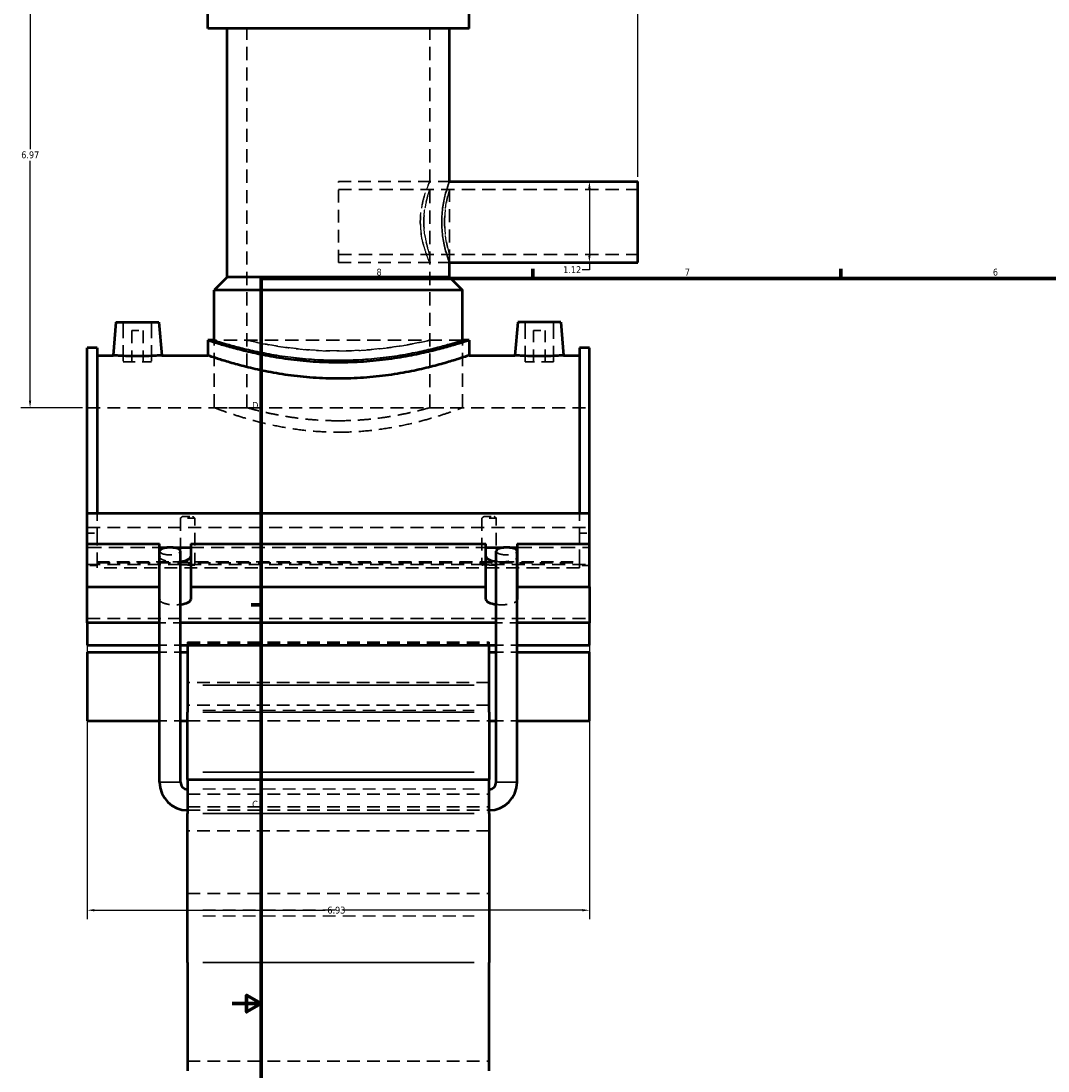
# Model space of a CAD drawing. Header units: inches. Extents: x -2.8 to 51.3, y -2.3 to 49.9.
# Tile 2 of 9: x -2.8 to 11.4, y 10.1 to 24.6. Entities that reach past the tile are written whole.
import ezdxf

# ---------------------------------------------------------------- set-up
doc = ezdxf.new("R2010")
doc.units = ezdxf.units.IN
doc.header["$MEASUREMENT"] = 0
doc.linetypes.add('DASHED', pattern=[0.2067, 0.1654, -0.0413])
for name, color, linetype, lineweight in [('Border (ANSI)', 7, 'Continuous', 70), ('Dimension (ANSI)', 7, 'Continuous', 25), ('Hidden (ANSI)', 7, 'DASHED', 35), ('Hidden Narrow (ANSI)', 7, 'DASHED', 25), ('Visible (ANSI)', 7, 'Continuous', 50), ('Visible Narrow (ANSI)', 7, 'Continuous', 35)]:
    doc.layers.add(name, color=color, linetype=linetype, lineweight=lineweight)
doc.styles.add('Note Text (ANSI)', font='tahoma.ttf')
doc.dimstyles.new('Default (ANSI)', dxfattribs={"dimtxt": 0.094488, "dimasz": 0.098425, "dimexe": 0.125, "dimexo": 0.0625, "dimgap": 0.031496, "dimtad": 0, "dimtih": 1, "dimtoh": 1, "dimrnd": 1e-08, "dimzin": 4, "dimdsep": 46, "dimtxsty": 'Note Text (ANSI)', "dimcen": 0.09, "dimdle": 0.393701, "dimclrd": 256, "dimclre": 256, "dimclrt": 5, "dimadec": 0, "dimazin": 1, "dimtfac": 1, "dimtofl": 0, "dimtmove": 0, "dimatfit": 3, "dimfxl": 1, "dimtolj": 1, "dimtzin": 4, "dimlwd": -1, "dimlwe": -1, "dimarcsym": 0})

# ---------------------------------------------------------------- blocks, each defined once
blk = doc.blocks.new('Borders Default Border')
at = {"layer": 'Border (ANSI)'}
for p, q in [((4.25, 21), (4.25, 21.134)), ((8.5, 21), (8.5, 21.134)), ((0.5, 16.5), (0.366, 16.5))]:
    blk.add_line(p, q, dxfattribs=at)
at = {"layer": 'Border (ANSI)', "flags": 128}
for points in [[(0.5, 1), (0.5, 21), (33.5, 21), (33.5, 1), (0.5, 1)], [(0.1, 11), (0.5, 11), (0.3, 11.115), (0.3, 10.885), (0.5, 11)]]:
    blk.add_lwpolyline(points, dxfattribs=at)
at = {"layer": 'Border (ANSI)', "color": 5, "true_color": 0x0000ff, "char_height": 0.0945, "attachment_point": 7, "style": 'Note Text (ANSI)'}
for s, insert in [('8', (2.094, 21.038)), ('7', (6.346, 21.04)), ('6', (10.595, 21.038)), ('D', (0.378, 19.203)), ('C', (0.378, 13.701))]:
    blk.add_mtext(s, dxfattribs=dict(at, insert=insert))
blk = doc.blocks.new('*D6')
at = {"layer": 'Defpoints', "color": 0, "transparency": 16777216}
for p in [(-1.898, 17.042), (5.032, 17.042), (5.032, 12.288)]:
    blk.add_point(p, dxfattribs=at)
at = {"layer": 'Dimension (ANSI)', "transparency": 16777216}
for p, q in [((-1.898, 16.979), (-1.898, 12.163)), ((5.032, 16.979), (5.032, 12.163)), ((-1.8, 12.288), (1.384, 12.288)), ((4.933, 12.288), (1.686, 12.288))]:
    blk.add_line(p, q, dxfattribs=at)
for points in [[(-1.8, 12.304), (-1.8, 12.272), (-1.898, 12.288)], [(4.933, 12.304), (4.933, 12.272), (5.032, 12.288)]]:
    blk.add_solid(points, dxfattribs=at)
at = {"layer": 'Dimension (ANSI)', "color": 5, "transparency": 16777216, "insert": (1.415, 12.337), "char_height": 0.0945, "attachment_point": 1, "style": 'Note Text (ANSI)'}
blk.add_mtext('\\A1;6.93', dxfattribs=at)
blk = doc.blocks.new('*D8')
at = {"layer": 'Defpoints', "color": 0, "transparency": 16777216}
for p in [(5.697, 26.664), (1.567, 26.188), (5.697, 22.338)]:
    blk.add_point(p, dxfattribs=at)
at = {"layer": 'Dimension (ANSI)', "transparency": 16777216}
for p, q in [((1.567, 26.25), (1.567, 26.789)), ((5.697, 22.401), (5.697, 26.789)), ((1.665, 26.664), (3.774, 26.664)), ((5.598, 26.664), (4.079, 26.664))]:
    blk.add_line(p, q, dxfattribs=at)
for points in [[(1.665, 26.681), (1.665, 26.648), (1.567, 26.664)], [(5.598, 26.681), (5.598, 26.648), (5.697, 26.664)]]:
    blk.add_solid(points, dxfattribs=at)
at = {"layer": 'Dimension (ANSI)', "color": 5, "transparency": 16777216, "insert": (3.806, 26.713), "char_height": 0.0945, "attachment_point": 1, "style": 'Note Text (ANSI)'}
blk.add_mtext('\\A1;4.13', dxfattribs=at)
blk = doc.blocks.new('*D9')
at = {"layer": 'Defpoints', "color": 0, "transparency": 16777216}
for p in [(4.784, 22.338), (4.784, 21.218), (5.03, 21.218)]:
    blk.add_point(p, dxfattribs=at)
at = {"layer": 'Dimension (ANSI)', "transparency": 16777216}
for p, q in [((5.03, 22.24), (5.03, 21.316)), ((5.03, 21.218), (5.03, 21.119)), ((5.03, 21.119), (4.931, 21.119))]:
    blk.add_line(p, q, dxfattribs=at)
for points in [[(5.014, 22.24), (5.046, 22.24), (5.03, 22.338)], [(5.014, 21.316), (5.046, 21.316), (5.03, 21.218)]]:
    blk.add_solid(points, dxfattribs=at)
at = {"layer": 'Dimension (ANSI)', "color": 5, "transparency": 16777216, "insert": (4.668, 21.168), "char_height": 0.0945, "attachment_point": 1, "style": 'Note Text (ANSI)'}
blk.add_mtext('\\A1;1.12', dxfattribs=at)
blk = doc.blocks.new('*D10')
at = {"layer": 'Defpoints', "color": 0, "transparency": 16777216}
for p in [(-2.686, 26.188), (0.926, 26.188), (-1.898, 19.218)]:
    blk.add_point(p, dxfattribs=at)
at = {"layer": 'Dimension (ANSI)', "transparency": 16777216}
for p, q in [((0.863, 26.188), (-2.811, 26.188)), ((-2.686, 26.09), (-2.686, 22.784)), ((-2.686, 19.316), (-2.686, 22.622)), ((-1.961, 19.218), (-2.811, 19.218))]:
    blk.add_line(p, q, dxfattribs=at)
for points in [[(-2.702, 26.09), (-2.669, 26.09), (-2.686, 26.188)], [(-2.702, 19.316), (-2.669, 19.316), (-2.686, 19.218)]]:
    blk.add_solid(points, dxfattribs=at)
at = {"layer": 'Dimension (ANSI)', "color": 5, "transparency": 16777216, "insert": (-2.807, 22.752), "char_height": 0.0945, "attachment_point": 1, "style": 'Note Text (ANSI)'}
blk.add_mtext('\\A1;6.97', dxfattribs=at)

msp = doc.modelspace()

# ---------------------------------------------------------------- linework, layer by layer
at = {"layer": 'Hidden (ANSI)', "ltscale": 1.099577}
for p, q in [((0.3052, 19.218), (0.3052, 24.4455)), ((2.8285, 19.218), (2.8285, 24.4455))]:
    msp.add_line(p, q, dxfattribs=at)
at = {"layer": 'Hidden (ANSI)', "ltscale": 1.063991}
msp.add_line((1.5668, 21.2179), (1.5668, 22.338), dxfattribs=at)
at = {"layer": 'Hidden (ANSI)', "ltscale": 1.058821}
for p, q in [((1.5668, 22.338), (3.0988, 22.338)), ((1.5668, 21.2179), (3.0988, 21.2179))]:
    msp.add_line(p, q, dxfattribs=at)
at = {"layer": 'Hidden (ANSI)', "ltscale": 1.083772}
msp.add_line((3.0988, 21.2179), (3.0988, 22.338), dxfattribs=at)
at = {"layer": 'Hidden (ANSI)', "ltscale": 1.110036}
for p, q in [((1.5668, 22.226), (5.6968, 22.226)), ((1.5668, 21.3299), (5.6968, 21.3299))]:
    msp.add_line(p, q, dxfattribs=at)
at = {"layer": 'Hidden (ANSI)', "ltscale": 1.333288}
for p, q in [((-1.402, 20.3991), (-1.402, 19.8479)), ((-1.0083, 20.3991), (-1.0083, 19.8479)), ((4.142, 19.8479), (4.142, 20.3991)), ((4.5357, 19.8479), (4.5357, 20.3991))]:
    msp.add_line(p, q, dxfattribs=at)
at = {"layer": 'Hidden (ANSI)', "ltscale": 0.471064}
for p, q in [((-1.2839, 20.281), (-1.1264, 20.281)), ((4.2601, 20.281), (4.4176, 20.281))]:
    msp.add_line(p, q, dxfattribs=at)
at = {"layer": 'Hidden (ANSI)', "ltscale": 1.047583}
for p, q in [((-1.2839, 20.281), (-1.2839, 19.8479)), ((-1.1264, 20.281), (-1.1264, 19.8479)), ((4.2601, 19.8479), (4.2601, 20.281)), ((4.4176, 19.8479), (4.4176, 20.281))]:
    msp.add_line(p, q, dxfattribs=at)
at = {"layer": 'Hidden (ANSI)', "ltscale": 1.104495}
msp.add_line((3.2791, 20.148), (-0.1454, 20.148), dxfattribs=at)
at = {"layer": 'Hidden (ANSI)', "ltscale": 1.124841}
for p, q in [((-0.1454, 19.218), (-0.1454, 20.148)), ((3.2791, 19.218), (3.2791, 20.148))]:
    msp.add_line(p, q, dxfattribs=at)
at = {"layer": 'Hidden (ANSI)', "ltscale": 0.997297}
for p, q in [((-1.402, 19.8479), (-1.0083, 19.8479)), ((4.5357, 19.8479), (4.142, 19.8479))]:
    msp.add_line(p, q, dxfattribs=at)
at = {"layer": 'Hidden (ANSI)', "ltscale": 1.081511}
for p, q in [((-1.8982, 19.218), (5.0318, 19.218)), ((-1.8982, 17.5668), (5.0318, 17.5668)), ((-1.8982, 17.0543), (5.0318, 17.0543)), ((-1.8982, 16.3101), (5.0318, 16.3101))]:
    msp.add_line(p, q, dxfattribs=at)
at = {"layer": 'Hidden (ANSI)', "ltscale": 1.089963}
for p, q in [((-0.1454, 19.218), (0.3052, 19.218)), ((2.8285, 19.218), (3.2791, 19.218))]:
    msp.add_line(p, q, dxfattribs=at)
at = {"layer": 'Hidden (ANSI)', "ltscale": 0.630222}
for p, q in [((-1.7596, 17.764), (-1.7596, 17.487)), ((4.8932, 17.764), (4.8932, 17.487))]:
    msp.add_line(p, q, dxfattribs=at)
at = {"layer": 'Hidden (ANSI)', "ltscale": 1.04627}
for p, q in [((-0.6115, 17.6943), (-0.6115, 17.0455)), ((-0.4128, 17.0455), (-0.4128, 17.6943)), ((3.5465, 17.6943), (3.5465, 17.0455)), ((3.7452, 17.0455), (3.7452, 17.6943))]:
    msp.add_line(p, q, dxfattribs=at)
at = {"layer": 'Hidden (ANSI)', "ltscale": 0.44938}
for p, q in [((-0.4128, 17.6943), (-0.6115, 17.6943)), ((3.7452, 17.6943), (3.5465, 17.6943))]:
    msp.add_line(p, q, dxfattribs=at)
at = {"layer": 'Hidden (ANSI)', "ltscale": 0.297896}
for p, q in [((-0.5818, 17.718), (-0.4426, 17.718)), ((3.5762, 17.718), (3.7154, 17.718))]:
    msp.add_line(p, q, dxfattribs=at)
at = {"layer": 'Hidden (ANSI)', "ltscale": 0.263891}
for p, q in [((-1.8982, 17.487), (-1.7596, 17.487)), ((4.8932, 17.487), (5.0318, 17.487)), ((-1.7596, 17.042), (-1.8982, 17.042)), ((5.0318, 17.042), (4.8932, 17.042))]:
    msp.add_line(p, q, dxfattribs=at)
at = {"layer": 'Hidden (ANSI)', "ltscale": 1.015378}
for p, q in [((-1.7596, 17.487), (-1.7596, 17.0925)), ((4.8932, 17.0925), (4.8932, 17.487))]:
    msp.add_line(p, q, dxfattribs=at)
at = {"layer": 'Hidden (ANSI)', "ltscale": 1.205209}
for p, q in [((-1.8982, 17.2898), (-0.9017, 17.2898)), ((4.0354, 17.2898), (5.0318, 17.2898))]:
    msp.add_line(p, q, dxfattribs=at)
at = {"layer": 'Hidden (ANSI)', "ltscale": 0.152872}
for p, q in [((-0.7949, 17.2898), (-0.7146, 17.2898)), ((3.8482, 17.2898), (3.9285, 17.2898))]:
    msp.add_line(p, q, dxfattribs=at)
at = {"layer": 'Hidden (ANSI)', "ltscale": 1.094429}
msp.add_line((-0.4691, 17.2898), (3.6028, 17.2898), dxfattribs=at)
at = {"layer": 'Hidden (ANSI)', "ltscale": 0.072672}
for p, q in [((-1.7596, 17.0925), (-1.7596, 17.0795)), ((4.8932, 17.0795), (4.8932, 17.0925))]:
    msp.add_line(p, q, dxfattribs=at)
at = {"layer": 'Hidden (ANSI)', "ltscale": 1.039332}
for p, q in [((-1.7596, 17.0925), (-0.6854, 17.0925)), ((3.8191, 17.0925), (4.8932, 17.0925))]:
    msp.add_line(p, q, dxfattribs=at)
at = {"layer": 'Hidden (ANSI)', "ltscale": 1.089623}
msp.add_line((-0.6854, 17.0925), (3.8191, 17.0925), dxfattribs=at)
at = {"layer": 'Hidden (ANSI)', "ltscale": 1.072859}
for p, q in [((-1.7596, 17.0795), (4.8932, 17.0795)), ((4.8932, 17.0101), (-1.7596, 17.0101))]:
    msp.add_line(p, q, dxfattribs=at)
at = {"layer": 'Hidden (ANSI)', "ltscale": 0.14758}
for p, q in [((-1.7596, 17.0101), (-1.7596, 17.0795)), ((4.8932, 17.0795), (4.8932, 17.0101))]:
    msp.add_line(p, q, dxfattribs=at)
at = {"layer": 'Hidden (ANSI)', "ltscale": 0.378259}
for p, q in [((-0.4128, 17.0455), (-0.6115, 17.0455)), ((3.7452, 17.0455), (3.5465, 17.0455))]:
    msp.add_line(p, q, dxfattribs=at)
at = {"layer": 'Hidden (ANSI)', "ltscale": 0.549173}
for p, q in [((-0.6105, 16.2532), (-0.8989, 16.2532)), ((4.0326, 16.2532), (3.7442, 16.2532)), ((-0.8989, 15.9452), (-0.6105, 15.9452)), ((3.7442, 15.9452), (4.0326, 15.9452)), ((-0.8989, 15.8487), (-0.6105, 15.8487)), ((3.7442, 15.8487), (4.0326, 15.8487)), ((-0.8989, 14.899), (-0.6105, 14.899)), ((3.7442, 14.899), (4.0326, 14.899))]:
    msp.add_line(p, q, dxfattribs=at)
at = {"layer": 'Hidden (ANSI)', "ltscale": 0.300161}
for p, q in [((-0.5122, 15.9838), (-0.5122, 15.9636)), ((3.6458, 15.9636), (3.6458, 15.9838))]:
    msp.add_line(p, q, dxfattribs=at)
at = {"layer": 'Hidden (ANSI)', "ltscale": 1.058743}
for p, q in [((-0.5122, 15.9838), (3.6458, 15.9838)), ((-0.5122, 15.9636), (3.6458, 15.9636)), ((3.6458, 15.4286), (-0.5122, 15.4286)), ((3.6458, 15.1179), (-0.5122, 15.1179)), ((-0.5122, 14.899), (3.6458, 14.899)), ((-0.5122, 13.8883), (3.6458, 13.8883)), ((-0.5122, 13.7132), (3.6458, 13.7132)), ((-0.5122, 13.6667), (3.6458, 13.6667)), ((3.6458, 13.385), (-0.5122, 13.385)), ((-0.5122, 12.5186), (3.6458, 12.5186)), ((-0.5122, 10.2062), (3.6458, 10.2062))]:
    msp.add_line(p, q, dxfattribs=at)
at = {"layer": 'Hidden (ANSI)', "ltscale": 0.115573}
for p, q in [((-0.5122, 15.9636), (-0.5122, 15.9452)), ((3.6458, 15.9452), (3.6458, 15.9636))]:
    msp.add_line(p, q, dxfattribs=at)
at = {"layer": 'Hidden (ANSI)', "ltscale": 1.131185}
for centre in [(-0.7547, 17.2394), (3.8884, 17.2394)]:
    msp.add_ellipse(centre, major_axis=(0.1442, 0), ratio=0.3639702, start_param=3.1415927, end_param=6.2831853, dxfattribs=at)
at = {"layer": 'Hidden (ANSI)', "ltscale": 0.580703}
for centre, major_axis, start_param, end_param in [((-0.6854, 17.1665), (-0.2163, 0), 0.1609249, 1.5707963), ((3.8191, 17.1665), (0.2163, 0), 4.712389, 6.1222604)]:
    msp.add_ellipse(centre, major_axis=major_axis, ratio=0.3420201, start_param=start_param, end_param=end_param, dxfattribs=at)
at = {"layer": 'Hidden (ANSI)', "ltscale": 0.145557}
for centre, start_param, end_param in [((-0.6854, 17.1665), 1.5707963, 1.9243713), ((3.8191, 17.1665), 1.2172214, 1.5707963)]:
    msp.add_ellipse(centre, major_axis=(-0.2163, 0), ratio=0.3420201, start_param=start_param, end_param=end_param, dxfattribs=at)
at = {"layer": 'Hidden (ANSI)', "ltscale": 0.922604}
for centre, major_axis, start_param, end_param in [((-0.6854, 16.5737), (-0.2163, 0), 0.1609249, 1.9243713), ((3.8191, 16.5737), (0.2163, 0), 4.358814, 6.1222604)]:
    msp.add_ellipse(centre, major_axis=major_axis, ratio=0.3420201, start_param=start_param, end_param=end_param, dxfattribs=at)
at = {"layer": 'Hidden (ANSI)', "ltscale": 1.094813}
for points, knots in [([(-0.1454, 19.218), (-0.1454, 19.218), (-0.1349, 19.2139), (-0.091, 19.1975), (-0.0577, 19.1852), (0.03, 19.1541), (0.0845, 19.1353), (0.2098, 19.0949), (0.2807, 19.0733), (0.4315, 19.0312), (0.5168, 19.0092), (0.7026, 18.9676), (0.8033, 18.948), (1.0138, 18.9152), (1.1239, 18.902), (1.346, 18.8843), (1.4581, 18.88), (1.5668, 18.88)], [19.8774218, 19.8774218, 19.8774218, 19.8774218, 20.7053119, 20.7053119, 21.533202, 21.533202, 22.3610921, 22.3610921, 23.1889822, 23.1889822, 24.0175439, 24.0175439, 24.8461056, 24.8461056, 25.6746674, 25.6746674, 26.5032291, 26.5032291, 26.5032291, 26.5032291]), ([(1.5668, 18.88), (1.6756, 18.88), (1.7876, 18.8843), (2.0097, 18.902), (2.1198, 18.9152), (2.3304, 18.948), (2.431, 18.9676), (2.6169, 19.0092), (2.7021, 19.0312), (2.8529, 19.0733), (2.9239, 19.0949), (3.0492, 19.1353), (3.1036, 19.1541), (3.1913, 19.1852), (3.2247, 19.1975), (3.2686, 19.2139), (3.2791, 19.218), (3.2791, 19.218)], [0, 0, 0, 0, 0.8285617, 0.8285617, 1.6571235, 1.6571235, 2.4856852, 2.4856852, 3.3142469, 3.3142469, 4.142137, 4.142137, 4.9700271, 4.9700271, 5.7979172, 5.7979172, 6.6258073, 6.6258073, 6.6258073, 6.6258073])]:
    msp.add_open_spline(points, degree=3, knots=knots, dxfattribs=at)
at = {"layer": 'Hidden (ANSI)', "ltscale": 1.070717}
for points, knots in [([(1.5668, 19.0377), (1.4872, 19.0377), (1.4049, 19.04), (1.2416, 19.0492), (1.1605, 19.0561), (1.0052, 19.0734), (0.9309, 19.0837), (0.7935, 19.1058), (0.7305, 19.1175), (0.6189, 19.14), (0.5665, 19.1516), (0.4741, 19.1734), (0.434, 19.1835), (0.3694, 19.2003), (0.345, 19.207), (0.3128, 19.2158), (0.3052, 19.218), (0.3052, 19.218)], [0, 0, 0, 0, 0.6071488, 0.6071488, 1.2142975, 1.2142975, 1.8214463, 1.8214463, 2.428595, 2.428595, 3.0356081, 3.0356081, 3.6426212, 3.6426212, 4.2496343, 4.2496343, 4.8566474, 4.8566474, 4.8566474, 4.8566474]), ([(2.8285, 19.218), (2.8285, 19.218), (2.8208, 19.2158), (2.7887, 19.207), (2.7642, 19.2003), (2.6997, 19.1835), (2.6596, 19.1734), (2.5671, 19.1516), (2.5147, 19.14), (2.4032, 19.1175), (2.3402, 19.1058), (2.2028, 19.0837), (2.1285, 19.0734), (1.9732, 19.0561), (1.8921, 19.0492), (1.7288, 19.04), (1.6465, 19.0377), (1.5668, 19.0377)], [14.5699421, 14.5699421, 14.5699421, 14.5699421, 15.1769552, 15.1769552, 15.7839683, 15.7839683, 16.3909814, 16.3909814, 16.9979944, 16.9979944, 17.6051432, 17.6051432, 18.212292, 18.212292, 18.8194407, 18.8194407, 19.4265895, 19.4265895, 19.4265895, 19.4265895])]:
    msp.add_open_spline(points, degree=3, knots=knots, dxfattribs=at)
at = {"layer": 'Hidden (ANSI)', "ltscale": 0.072239}
for points, weights in [([(-0.5818, 17.718), (-0.595, 17.7082), (-0.6115, 17.6943)], [1, 1.00992428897, 1]), ([(-0.4128, 17.6943), (-0.4294, 17.7082), (-0.4426, 17.718)], [1, 1.00992428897, 1]), ([(3.5762, 17.718), (3.563, 17.7082), (3.5465, 17.6943)], [1, 1.00992428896, 1]), ([(3.7452, 17.6943), (3.7286, 17.7082), (3.7154, 17.718)], [1, 1.00992428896, 1])]:
    msp.add_rational_spline(points, weights, degree=2, dxfattribs=at)
at = {"layer": 'Hidden (ANSI)', "ltscale": 0.450542}
for points, knots in [([(-0.6115, 17.0455), (-0.6069, 17.0468), (-0.6015, 17.0479), (-0.5852, 17.0502), (-0.572, 17.0512), (-0.5429, 17.0524), (-0.527, 17.0526), (-0.5122, 17.0526), (-0.4974, 17.0526), (-0.4816, 17.0524), (-0.4525, 17.0512), (-0.4393, 17.0502), (-0.423, 17.0479), (-0.4175, 17.0469), (-0.4128, 17.0455)], [-0.28920517, -0.28920517, -0.28920517, -0.28920517, -0.22638723, -0.22638723, -0.11319361, -0.11319361, 0, 0, 0, 0.11284098, 0.11284098, 0.22568196, 0.22568196, 0.28917826, 0.28917826, 0.28917826, 0.28917826]), ([(3.5465, 17.0455), (3.5512, 17.0469), (3.5566, 17.0479), (3.573, 17.0502), (3.5862, 17.0512), (3.6152, 17.0524), (3.631, 17.0526), (3.6606, 17.0526), (3.6764, 17.0524), (3.7055, 17.0512), (3.7187, 17.0502), (3.735, 17.0479), (3.7405, 17.0469), (3.7452, 17.0455)], [0.6402703, 0.6402703, 0.6402703, 0.6402703, 0.7037666, 0.7037666, 0.81660758, 0.81660758, 0.92944857, 0.92944857, 1.04228955, 1.04228955, 1.15513053, 1.15513053, 1.21862683, 1.21862683, 1.21862683, 1.21862683])]:
    msp.add_open_spline(points, degree=3, knots=knots, dxfattribs=at)
at = {"layer": 'Hidden Narrow (ANSI)', "ltscale": 1.06497}
for p, q in [((-0.3043, 15.045), (3.4379, 15.045)), ((-0.3043, 13.9609), (3.4379, 13.9609)), ((-0.3043, 12.2916), (3.4379, 12.2916)), ((-0.3043, 12.2105), (3.4379, 12.2105))]:
    msp.add_line(p, q, dxfattribs=at)
at = {"layer": 'Hidden Narrow (ANSI)', "ltscale": 1.078347}
msp.add_open_spline([(2.6974, 21.778), (2.6974, 21.8137), (2.6991, 21.8505), (2.7061, 21.9232), (2.7113, 21.9593), (2.7307, 22.0625), (2.7485, 22.1248), (2.781, 22.2231), (2.798, 22.2661), (2.8159, 22.3092), (2.8206, 22.3201), (2.8269, 22.3345), (2.8285, 22.338), (2.8285, 22.338), (2.8269, 22.3345), (2.8206, 22.3201), (2.8159, 22.3092), (2.798, 22.2661), (2.781, 22.2231), (2.7485, 22.1248), (2.7307, 22.0625), (2.7113, 21.9593), (2.7061, 21.9232), (2.6991, 21.8505), (2.6974, 21.8137), (2.6974, 21.7422), (2.6991, 21.7055), (2.7061, 21.6327), (2.7113, 21.5967), (2.7307, 21.4935), (2.7485, 21.4312), (2.781, 21.3328), (2.798, 21.2899), (2.8159, 21.2468), (2.8206, 21.2358), (2.8269, 21.2214), (2.8285, 21.2179), (2.8285, 21.2179), (2.8269, 21.2214), (2.8206, 21.2358), (2.8159, 21.2468), (2.798, 21.2899), (2.781, 21.3328), (2.7485, 21.4312), (2.7307, 21.4935), (2.7113, 21.5967), (2.7061, 21.6327), (2.6991, 21.7055), (2.6974, 21.7422), (2.6974, 21.778)], degree=3, knots=[0, 0, 0, 0, 0.2723203, 0.2723203, 0.5446407, 0.5446407, 1.0892813, 1.0892813, 1.6330526, 1.6330526, 1.9049382, 1.9049382, 2.1768238, 2.1768238, 2.4487094, 2.4487094, 2.720595, 2.720595, 3.2643662, 3.2643662, 3.8090069, 3.8090069, 4.0813272, 4.0813272, 4.3536475, 4.3536475, 4.6259679, 4.6259679, 4.8982882, 4.8982882, 5.4429289, 5.4429289, 5.9867001, 5.9867001, 6.2585857, 6.2585857, 6.5304713, 6.5304713, 6.8023569, 6.8023569, 7.0742425, 7.0742425, 7.6180137, 7.6180137, 8.1626544, 8.1626544, 8.4349747, 8.4349747, 8.7072951, 8.7072951, 8.7072951, 8.7072951], dxfattribs=at)
at = {"layer": 'Hidden Narrow (ANSI)', "ltscale": 1.073385}
for points, knots in [([(3.0988, 22.338), (3.0988, 22.338), (3.0976, 22.3346), (3.0924, 22.3202), (3.0885, 22.3093), (3.0739, 22.2663), (3.06, 22.2233), (3.0336, 22.1246), (3.0192, 22.0621), (3.0038, 21.9588), (2.9997, 21.9227), (2.9942, 21.8501), (2.9928, 21.8135), (2.9928, 21.778)], [6.4957761, 6.4957761, 6.4957761, 6.4957761, 6.7663405, 6.7663405, 7.0369049, 7.0369049, 7.5780337, 7.5780337, 8.1195343, 8.1195343, 8.3902845, 8.3902845, 8.6610348, 8.6610348, 8.6610348, 8.6610348]), ([(2.9928, 21.778), (2.9928, 21.7424), (2.9942, 21.7058), (2.9997, 21.6332), (3.0038, 21.5972), (3.0192, 21.4939), (3.0336, 21.4313), (3.06, 21.3326), (3.0739, 21.2896), (3.0885, 21.2466), (3.0924, 21.2357), (3.0976, 21.2214), (3.0988, 21.2179), (3.0988, 21.2179)], [0, 0, 0, 0, 0.2707503, 0.2707503, 0.5415006, 0.5415006, 1.0830011, 1.0830011, 1.6241299, 1.6241299, 1.8946943, 1.8946943, 2.1652587, 2.1652587, 2.1652587, 2.1652587])]:
    msp.add_open_spline(points, degree=3, knots=knots, dxfattribs=at)
at = {"layer": 'Hidden Narrow (ANSI)', "ltscale": 1.056228}
msp.add_open_spline([(2.7463, 21.778), (2.7463, 21.7211), (2.7508, 21.6609), (2.7667, 21.5507), (2.7778, 21.5007), (2.7983, 21.4217), (2.8091, 21.3873), (2.8243, 21.3414), (2.8285, 21.3299), (2.8285, 21.3299), (2.8243, 21.3414), (2.8091, 21.3873), (2.7983, 21.4217), (2.7778, 21.5007), (2.7667, 21.5507), (2.7508, 21.6609), (2.7463, 21.7211), (2.7463, 21.8348), (2.7508, 21.895), (2.7667, 22.0052), (2.7778, 22.0553), (2.7983, 22.1343), (2.8091, 22.1687), (2.8243, 22.2145), (2.8285, 22.226), (2.8285, 22.226), (2.8243, 22.2145), (2.8091, 22.1687), (2.7983, 22.1343), (2.7778, 22.0553), (2.7667, 22.0052), (2.7508, 21.895), (2.7463, 21.8348), (2.7463, 21.778)], degree=3, knots=[0, 0, 0, 0, 0.4329194, 0.4329194, 0.8658388, 0.8658388, 1.2984956, 1.2984956, 1.7311524, 1.7311524, 2.1638092, 2.1638092, 2.596466, 2.596466, 3.0293854, 3.0293854, 3.4623049, 3.4623049, 3.8952243, 3.8952243, 4.3281437, 4.3281437, 4.7608005, 4.7608005, 5.1934573, 5.1934573, 5.6261141, 5.6261141, 6.0587709, 6.0587709, 6.4916903, 6.4916903, 6.9246097, 6.9246097, 6.9246097, 6.9246097], dxfattribs=at)
at = {"layer": 'Hidden Narrow (ANSI)', "ltscale": 1.053293}
msp.add_open_spline([(3.0319, 21.778), (3.0319, 21.8346), (3.0355, 21.8947), (3.0483, 22.005), (3.0574, 22.0552), (3.0741, 22.1344), (3.0829, 22.1688), (3.0954, 22.2146), (3.0988, 22.226), (3.0988, 22.226), (3.0954, 22.2146), (3.0829, 22.1688), (3.0741, 22.1344), (3.0574, 22.0552), (3.0483, 22.005), (3.0355, 21.8947), (3.0319, 21.8346), (3.0319, 21.7213), (3.0355, 21.6612), (3.0483, 21.5509), (3.0574, 21.5008), (3.0741, 21.4216), (3.0829, 21.3871), (3.0954, 21.3413), (3.0988, 21.3299), (3.0988, 21.3299), (3.0954, 21.3413), (3.0829, 21.3871), (3.0741, 21.4216), (3.0574, 21.5008), (3.0483, 21.5509), (3.0355, 21.6612), (3.0319, 21.7213), (3.0319, 21.778)], degree=3, knots=[0, 0, 0, 0, 0.4314613, 0.4314613, 0.8629225, 0.8629225, 1.2942682, 1.2942682, 1.725614, 1.725614, 2.1569597, 2.1569597, 2.5883054, 2.5883054, 3.0197667, 3.0197667, 3.4512279, 3.4512279, 3.8826892, 3.8826892, 4.3141505, 4.3141505, 4.7454962, 4.7454962, 5.1768419, 5.1768419, 5.6081876, 5.6081876, 6.0395333, 6.0395333, 6.4709946, 6.4709946, 6.9024558, 6.9024558, 6.9024558, 6.9024558], dxfattribs=at)
at = {"layer": 'Hidden Narrow (ANSI)', "ltscale": 1.091371}
for points, knots in [([(-0.1454, 20.148), (-0.1454, 20.148), (-0.135, 20.1447), (-0.0913, 20.1311), (-0.058, 20.1209), (0.0296, 20.0953), (0.084, 20.0798), (0.2095, 20.0465), (0.2805, 20.0287), (0.4317, 19.9942), (0.5171, 19.9762), (0.7034, 19.9422), (0.8042, 19.9263), (1.0149, 19.8997), (1.1249, 19.889), (1.3468, 19.8748), (1.4585, 19.8713), (1.5668, 19.8713)], [19.8054754, 19.8054754, 19.8054754, 19.8054754, 20.6305528, 20.6305528, 21.4556301, 21.4556301, 22.2807075, 22.2807075, 23.1057848, 23.1057848, 23.9311637, 23.9311637, 24.7565427, 24.7565427, 25.5819216, 25.5819216, 26.4073006, 26.4073006, 26.4073006, 26.4073006]), ([(1.5668, 19.8713), (1.6751, 19.8713), (1.7869, 19.8748), (2.0087, 19.889), (2.1188, 19.8997), (2.3295, 19.9263), (2.4303, 19.9422), (2.6165, 19.9762), (2.702, 19.9942), (2.8532, 20.0287), (2.9242, 20.0465), (3.0497, 20.0798), (3.1041, 20.0953), (3.1917, 20.1209), (3.2249, 20.1311), (3.2686, 20.1447), (3.2791, 20.148), (3.2791, 20.148)], [0, 0, 0, 0, 0.8253789, 0.8253789, 1.6507579, 1.6507579, 2.4761368, 2.4761368, 3.3015158, 3.3015158, 4.1265931, 4.1265931, 4.9516704, 4.9516704, 5.7767478, 5.7767478, 6.6018251, 6.6018251, 6.6018251, 6.6018251])]:
    msp.add_open_spline(points, degree=3, knots=knots, dxfattribs=at)
at = {"layer": 'Hidden Narrow (ANSI)', "ltscale": 1.099522}
msp.add_open_spline([(1.5668, 19.9995), (1.4873, 19.9995), (1.4052, 20.0014), (1.2419, 20.0089), (1.1609, 20.0145), (1.0055, 20.0287), (0.9312, 20.0372), (0.7937, 20.0553), (0.7306, 20.065), (0.6189, 20.0836), (0.5664, 20.0932), (0.4739, 20.1111), (0.4338, 20.1195), (0.3693, 20.1334), (0.3449, 20.1389), (0.3128, 20.1462), (0.3052, 20.148), (0.3052, 20.148), (0.3128, 20.1462), (0.3449, 20.1389), (0.3693, 20.1334), (0.4338, 20.1195), (0.4739, 20.1111), (0.5664, 20.0932), (0.6189, 20.0836), (0.7306, 20.065), (0.7937, 20.0553), (0.9312, 20.0372), (1.0055, 20.0287), (1.1609, 20.0145), (1.2419, 20.0089), (1.4052, 20.0014), (1.4873, 19.9995), (1.6464, 19.9995), (1.7285, 20.0014), (1.8917, 20.0089), (1.9728, 20.0145), (2.1281, 20.0287), (2.2025, 20.0372), (2.34, 20.0553), (2.4031, 20.065), (2.5148, 20.0836), (2.5672, 20.0932), (2.6598, 20.1111), (2.6999, 20.1195), (2.7643, 20.1334), (2.7888, 20.1389), (2.8208, 20.1462), (2.8285, 20.148), (2.8285, 20.148), (2.8208, 20.1462), (2.7888, 20.1389), (2.7643, 20.1334), (2.6999, 20.1195), (2.6598, 20.1111), (2.5672, 20.0932), (2.5148, 20.0836), (2.4031, 20.065), (2.34, 20.0553), (2.2025, 20.0372), (2.1281, 20.0287), (1.9728, 20.0145), (1.8917, 20.0089), (1.7285, 20.0014), (1.6464, 19.9995), (1.5668, 19.9995)], degree=3, knots=[0, 0, 0, 0, 0.605982, 0.605982, 1.2119641, 1.2119641, 1.8179461, 1.8179461, 2.4239281, 2.4239281, 3.0298478, 3.0298478, 3.6357674, 3.6357674, 4.241687, 4.241687, 4.8476066, 4.8476066, 5.4535263, 5.4535263, 6.0594459, 6.0594459, 6.6653655, 6.6653655, 7.2712851, 7.2712851, 7.8772672, 7.8772672, 8.4832492, 8.4832492, 9.0892312, 9.0892312, 9.6952133, 9.6952133, 10.3011953, 10.3011953, 10.9071773, 10.9071773, 11.5131594, 11.5131594, 12.1191414, 12.1191414, 12.725061, 12.725061, 13.3309806, 13.3309806, 13.9369003, 13.9369003, 14.5428199, 14.5428199, 15.1487395, 15.1487395, 15.7546591, 15.7546591, 16.3605788, 16.3605788, 16.9664984, 16.9664984, 17.5724804, 17.5724804, 18.1784624, 18.1784624, 18.7844445, 18.7844445, 19.3904265, 19.3904265, 19.3904265, 19.3904265], dxfattribs=at)
at = {"layer": 'Visible (ANSI)'}
for p, q in [((-0.2355, 24.4455), (-0.2355, 24.6546)), ((3.3692, 24.4455), (3.3692, 24.6546)), ((3.3692, 24.4455), (-0.2355, 24.4455)), ((0.0348, 21.0179), (0.0348, 24.4455)), ((3.0988, 22.338), (3.0988, 24.4455)), ((3.0988, 22.338), (5.6968, 22.338)), ((5.6968, 21.2179), (5.6968, 22.338)), ((3.0988, 21.0179), (3.0988, 21.2179)), ((3.0988, 21.2179), (5.6968, 21.2179)), ((0.0348, 21.0179), (-0.1454, 20.8377)), ((3.0988, 21.0179), (0.0348, 21.0179)), ((3.0988, 21.0179), (3.2791, 20.8377)), ((3.2791, 20.8377), (-0.1454, 20.8377)), ((-0.1454, 20.148), (-0.1454, 20.8377)), ((3.2791, 20.148), (3.2791, 20.8377)), ((-1.5004, 20.3991), (-1.5407, 19.9389)), ((-1.5004, 20.3991), (-0.9099, 20.3991)), ((-0.9099, 20.3991), (-0.8696, 19.9389)), ((4.0436, 20.3991), (4.0033, 19.9389)), ((4.6341, 20.3991), (4.0436, 20.3991)), ((4.6341, 20.3991), (4.6744, 19.9389)), ((-0.2355, 20.148), (-0.2355, 19.9389)), ((-0.1454, 20.148), (-0.2355, 20.148)), ((3.3692, 20.148), (3.2791, 20.148)), ((3.3692, 20.148), (3.3692, 19.9389)), ((-1.8982, 17.764), (-1.8982, 20.0434)), ((-1.7596, 20.0434), (-1.8982, 20.0434)), ((-1.7596, 20.0434), (-1.7596, 17.764)), ((4.8932, 20.0434), (4.8932, 17.764)), ((5.0318, 20.0434), (4.8932, 20.0434)), ((5.0318, 17.764), (5.0318, 20.0434)), ((-1.7596, 19.9389), (-1.5407, 19.9389)), ((-0.8696, 19.9389), (-0.2355, 19.9389)), ((3.3692, 19.9389), (4.0033, 19.9389)), ((4.6744, 19.9389), (4.8932, 19.9389)), ((-1.8982, 17.764), (5.0318, 17.764)), ((-1.8982, 17.3391), (-1.8982, 17.764)), ((5.0318, 17.3391), (5.0318, 17.764)), ((-1.8982, 17.3391), (-0.9017, 17.3391)), ((-1.8982, 16.7463), (-1.8982, 17.3391)), ((-0.9017, 16.7463), (-0.9017, 17.3391)), ((-0.9017, 17.2898), (-0.7949, 17.2898)), ((-0.8989, 14.0534), (-0.8989, 17.2394)), ((-0.7146, 17.2898), (-0.4691, 17.2898)), ((-0.6105, 14.0534), (-0.6105, 17.2394)), ((-0.4691, 17.3391), (-0.4691, 16.7463)), ((-0.4691, 17.3391), (3.6028, 17.3391)), ((3.6028, 16.7463), (3.6028, 17.3391)), ((3.6028, 17.2898), (3.8482, 17.2898)), ((3.7442, 14.0534), (3.7442, 17.2394)), ((3.9285, 17.2898), (4.0354, 17.2898)), ((4.0326, 14.0534), (4.0326, 17.2394)), ((4.0354, 17.3391), (4.0354, 16.7463)), ((4.0354, 17.3391), (5.0318, 17.3391)), ((5.0318, 16.7463), (5.0318, 17.3391)), ((-1.8982, 16.7463), (-0.9017, 16.7463)), ((-1.8982, 16.2532), (-1.8982, 16.7463)), ((-0.9017, 16.5737), (-0.9017, 16.7463)), ((-0.4691, 16.7463), (-0.4691, 16.5737)), ((-0.4691, 16.7463), (3.6028, 16.7463)), ((3.6028, 16.5737), (3.6028, 16.7463)), ((4.0354, 16.7463), (4.0354, 16.5737)), ((4.0354, 16.7463), (5.0318, 16.7463)), ((5.0318, 16.7463), (5.0318, 16.2532)), ((-0.8989, 16.2532), (-1.8982, 16.2532)), ((-1.8982, 16.2532), (-1.8982, 15.9452)), ((3.7442, 16.2532), (-0.6105, 16.2532)), ((5.0318, 16.2532), (4.0326, 16.2532)), ((5.0318, 15.9452), (5.0318, 16.2532)), ((-1.8982, 15.9452), (-0.8989, 15.9452)), ((-0.6105, 15.9452), (3.7442, 15.9452)), ((-0.5122, 15.9452), (-0.5122, 15.3935)), ((3.6458, 15.3935), (3.6458, 15.9452)), ((4.0326, 15.9452), (5.0318, 15.9452)), ((-1.8982, 15.8487), (-1.8982, 14.899)), ((-1.8982, 15.8487), (-0.8989, 15.8487)), ((-0.6105, 15.8487), (-0.5122, 15.8487)), ((3.6458, 15.8487), (3.7442, 15.8487)), ((4.0326, 15.8487), (5.0318, 15.8487)), ((5.0318, 14.899), (5.0318, 15.8487)), ((-0.5122, 15.3935), (-0.5122, 15.019)), ((3.6458, 15.019), (3.6458, 15.3935)), ((-0.5122, 14.1924), (-0.5122, 15.019)), ((3.6458, 15.019), (3.6458, 14.1924)), ((-1.8982, 14.899), (-0.8989, 14.899)), ((-0.6105, 14.899), (-0.5122, 14.899)), ((3.6458, 14.899), (3.7442, 14.899)), ((4.0326, 14.899), (5.0318, 14.899)), ((-0.5122, 14.0902), (-0.5122, 14.1924)), ((3.6458, 14.1924), (3.6458, 14.0902)), ((-0.5122, 14.0902), (-0.5122, 13.6216)), ((-0.5122, 14.0902), (3.6458, 14.0902)), ((3.6458, 13.6216), (3.6458, 14.0902)), ((-0.5122, 11.5683), (-0.5122, 13.6216)), ((3.6458, 13.6216), (3.6458, 11.5683)), ((-0.5122, 11.5683), (-0.5122, 10.071)), ((3.6458, 10.071), (3.6458, 11.5683))]:
    msp.add_line(p, q, dxfattribs=at)
for centre, radius, start, end in [((-0.5122, 14.0534), 0.3867, 180, 270), ((-0.5122, 14.0534), 0.0984, 180, 270), ((3.6458, 14.0534), 0.3867, 270, 0), ((3.6458, 14.0534), 0.0984, 270, 0)]:
    msp.add_arc(centre, radius, start, end, dxfattribs=at)
for centre, major_axis, ratio, start_param, end_param in [((-0.7547, 17.2394), (0.1442, 0), 0.3639702, 1.8530284, 3.1415927), ((-0.7547, 17.2394), (0.1442, 0), 0.3639702, 1.2885643, 1.8530284), ((-0.7547, 17.2394), (0.1442, 0), 0.3639702, 0, 1.2885643), ((3.8884, 17.2394), (0.1442, 0), 0.3639702, 1.8530284, 3.1415927), ((3.8884, 17.2394), (0.1442, 0), 0.3639702, 1.2885643, 1.8530284), ((3.8884, 17.2394), (0.1442, 0), 0.3639702, 0, 1.2885643), ((-0.6854, 17.1665), (-0.2163, 0), 0.3420201, 0, 0.1609249), ((-0.6854, 17.1665), (0.2163, 0), 0.3420201, 5.0659639, 6.2831853), ((3.8191, 17.1665), (-0.2163, 0), 0.3420201, 0, 1.2172214), ((3.8191, 17.1665), (0.2163, 0), 0.3420201, 6.1222604, 6.2831853), ((-0.6854, 16.5737), (-0.2163, 0), 0.3420201, 0, 0.1609249), ((-0.6854, 16.5737), (0.2163, 0), 0.3420201, 5.0659639, 6.2831853), ((3.8191, 16.5737), (-0.2163, 0), 0.3420201, 0, 1.2172214), ((3.8191, 16.5737), (0.2163, 0), 0.3420201, 6.1222604, 6.2831853)]:
    msp.add_ellipse(centre, major_axis=major_axis, ratio=ratio, start_param=start_param, end_param=end_param, dxfattribs=at)
for points, knots in [([(1.5668, 19.8405), (1.4527, 19.8405), (1.335, 19.8444), (1.1014, 19.8602), (0.9856, 19.8721), (0.7638, 19.9018), (0.6578, 19.9195), (0.4618, 19.9573), (0.3719, 19.9773), (0.2129, 20.0156), (0.1381, 20.0354), (0.0061, 20.0723), (-0.0512, 20.0895), (-0.1435, 20.118), (-0.1785, 20.1293), (-0.2245, 20.1443), (-0.2355, 20.148), (-0.2355, 20.148)], [0, 0, 0, 0, 0.8695929, 0.8695929, 1.7391858, 1.7391858, 2.6087787, 2.6087787, 3.4783716, 3.4783716, 4.3475702, 4.3475702, 5.2167687, 5.2167687, 6.0859673, 6.0859673, 6.9551658, 6.9551658, 6.9551658, 6.9551658]), ([(3.3692, 20.148), (3.3692, 20.148), (3.3582, 20.1443), (3.3122, 20.1293), (3.2771, 20.118), (3.1849, 20.0895), (3.1276, 20.0723), (2.9956, 20.0354), (2.9208, 20.0156), (2.7617, 19.9773), (2.6719, 19.9573), (2.4759, 19.9195), (2.3698, 19.9018), (2.1481, 19.8721), (2.0322, 19.8602), (1.7987, 19.8444), (1.681, 19.8405), (1.5668, 19.8405)], [-6.9551658, -6.9551658, -6.9551658, -6.9551658, -6.0859673, -6.0859673, -5.2167687, -5.2167687, -4.3475702, -4.3475702, -3.4783716, -3.4783716, -2.6087787, -2.6087787, -1.7391858, -1.7391858, -0.8695929, -0.8695929, 0, 0, 0, 0]), ([(-0.8696, 19.9389), (-0.8696, 19.9389), (-0.878, 19.9383), (-0.9122, 19.9363), (-0.938, 19.9349), (-0.9975, 19.9321), (-1.0352, 19.9307), (-1.1179, 19.9286), (-1.163, 19.9281), (-1.2474, 19.9281), (-1.2924, 19.9286), (-1.3751, 19.9307), (-1.4129, 19.9321), (-1.4724, 19.9349), (-1.4981, 19.9363), (-1.5323, 19.9383), (-1.5407, 19.9389), (-1.5407, 19.9389)], [1.2863328, 1.2863328, 1.2863328, 1.2863328, 1.6078122, 1.6078122, 1.9292915, 1.9292915, 2.2509786, 2.2509786, 2.5726656, 2.5726656, 2.8943526, 2.8943526, 3.2160396, 3.2160396, 3.537519, 3.537519, 3.8589984, 3.8589984, 3.8589984, 3.8589984]), ([(3.3692, 19.9389), (3.3692, 19.9389), (3.3582, 19.9351), (3.3121, 19.9194), (3.2771, 19.9077), (3.1848, 19.878), (3.1275, 19.8602), (2.9955, 19.8217), (2.9208, 19.8011), (2.7618, 19.7612), (2.6719, 19.7403), (2.4761, 19.7009), (2.37, 19.6824), (2.1483, 19.6514), (2.0324, 19.639), (1.7988, 19.6224), (1.681, 19.6183), (1.4526, 19.6183), (1.3349, 19.6224), (1.1012, 19.639), (0.9854, 19.6514), (0.7636, 19.6824), (0.6576, 19.7009), (0.4617, 19.7403), (0.3719, 19.7612), (0.2129, 19.8011), (0.1382, 19.8217), (0.0062, 19.8602), (-0.0511, 19.878), (-0.1434, 19.9077), (-0.1784, 19.9194), (-0.2245, 19.9351), (-0.2355, 19.9389), (-0.2355, 19.9389)], [6.9601365, 6.9601365, 6.9601365, 6.9601365, 7.8299206, 7.8299206, 8.6997047, 8.6997047, 9.5694887, 9.5694887, 10.4392728, 10.4392728, 11.3095229, 11.3095229, 12.1797729, 12.1797729, 13.0500229, 13.0500229, 13.9202729, 13.9202729, 14.7905229, 14.7905229, 15.660773, 15.660773, 16.531023, 16.531023, 17.401273, 17.401273, 18.2710571, 18.2710571, 19.1408412, 19.1408412, 20.0106253, 20.0106253, 20.8804094, 20.8804094, 20.8804094, 20.8804094]), ([(4.6744, 19.9389), (4.6744, 19.9389), (4.666, 19.9383), (4.6318, 19.9363), (4.606, 19.9349), (4.5465, 19.9321), (4.5088, 19.9307), (4.4261, 19.9286), (4.381, 19.9281), (4.3388, 19.9281), (4.2966, 19.9281), (4.2516, 19.9286), (4.1689, 19.9307), (4.1311, 19.9321), (4.0716, 19.9349), (4.0459, 19.9363), (4.0117, 19.9383), (4.0033, 19.9389), (4.0033, 19.9389)], [3.8589984, 3.8589984, 3.8589984, 3.8589984, 4.1804777, 4.1804777, 4.5019571, 4.5019571, 4.8236441, 4.8236441, 5.1453311, 5.1453311, 5.1453311, 5.4670182, 5.4670182, 5.7887052, 5.7887052, 6.1101846, 6.1101846, 6.4316639, 6.4316639, 6.4316639, 6.4316639])]:
    msp.add_open_spline(points, degree=3, knots=knots, dxfattribs=at)
at = {"layer": 'Visible Narrow (ANSI)'}
for p, q in [((3.4379, 15.3935), (-0.3043, 15.3935)), ((-0.3043, 15.019), (3.4379, 15.019)), ((-0.3043, 14.1924), (3.4379, 14.1924)), ((-0.6123, 14.0534), (-0.8971, 14.0534)), ((3.746, 14.0534), (4.0308, 14.0534)), ((-0.3043, 13.6216), (3.4379, 13.6216)), ((-0.3043, 11.5683), (3.4379, 11.5683))]:
    msp.add_line(p, q, dxfattribs=at)
for points, knots in [([(3.0988, 21.2179), (3.0988, 21.2179), (3.0976, 21.2214), (3.0924, 21.2357), (3.0885, 21.2466), (3.0739, 21.2896), (3.06, 21.3326), (3.0336, 21.4313), (3.0192, 21.4939), (3.0038, 21.5972), (2.9997, 21.6332), (2.9942, 21.7058), (2.9928, 21.7424), (2.9928, 21.8135), (2.9942, 21.8501), (2.9997, 21.9227), (3.0038, 21.9588), (3.0192, 22.0621), (3.0336, 22.1246), (3.06, 22.2233), (3.0739, 22.2663), (3.0885, 22.3093), (3.0924, 22.3202), (3.0976, 22.3346), (3.0988, 22.338), (3.0988, 22.338)], [2.1652587, 2.1652587, 2.1652587, 2.1652587, 2.4358231, 2.4358231, 2.7063875, 2.7063875, 3.2475163, 3.2475163, 3.7890169, 3.7890169, 4.0597671, 4.0597671, 4.3305174, 4.3305174, 4.6012677, 4.6012677, 4.872018, 4.872018, 5.4135185, 5.4135185, 5.9546473, 5.9546473, 6.2252117, 6.2252117, 6.4957761, 6.4957761, 6.4957761, 6.4957761]), ([(3.2791, 20.148), (3.2791, 20.148), (3.2686, 20.1447), (3.2249, 20.1311), (3.1917, 20.1209), (3.1041, 20.0953), (3.0497, 20.0798), (2.9242, 20.0465), (2.8532, 20.0287), (2.702, 19.9942), (2.6165, 19.9762), (2.4303, 19.9422), (2.3295, 19.9263), (2.1188, 19.8997), (2.0087, 19.889), (1.7869, 19.8748), (1.6751, 19.8713), (1.4585, 19.8713), (1.3468, 19.8748), (1.1249, 19.889), (1.0149, 19.8997), (0.8042, 19.9263), (0.7034, 19.9422), (0.5171, 19.9762), (0.4317, 19.9942), (0.2805, 20.0287), (0.2095, 20.0465), (0.084, 20.0798), (0.0296, 20.0953), (-0.058, 20.1209), (-0.0913, 20.1311), (-0.135, 20.1447), (-0.1454, 20.148), (-0.1454, 20.148)], [6.6018251, 6.6018251, 6.6018251, 6.6018251, 7.4269025, 7.4269025, 8.2519798, 8.2519798, 9.0770572, 9.0770572, 9.9021345, 9.9021345, 10.7275135, 10.7275135, 11.5528924, 11.5528924, 12.3782713, 12.3782713, 13.2036503, 13.2036503, 14.0290292, 14.0290292, 14.8544082, 14.8544082, 15.6797871, 15.6797871, 16.505166, 16.505166, 17.3302434, 17.3302434, 18.1553207, 18.1553207, 18.9803981, 18.9803981, 19.8054754, 19.8054754, 19.8054754, 19.8054754])]:
    msp.add_open_spline(points, degree=3, knots=knots, dxfattribs=at)

# ---------------------------------------------------------------- block references
msp.add_blockref('Borders Default Border', (0, 0))

# ---------------------------------------------------------------- dimensions: what is measured, and where the dimension line sits
at = {"layer": 'Dimension (ANSI)'}
for base, p1, p2, angle, override, picture, middle in [((5.6968, 26.6643), (1.5668, 26.188), (5.6968, 22.338), 180, {"dimgap": 0.031496, "dimtih": 0, "dimtoh": 0, "dimdec": 2, "dimtol": 0, "dimlim": 0, "dimtp": 0, "dimtm": 0, "dimtdec": 2, "dimatfit": 1}, '*D8', (3.9268, 26.6643)), ((-2.6856, 26.188), (-1.8982, 19.218), (0.9258, 26.188), 270, {"dimgap": 0.031496, "dimdec": 2, "dimtol": 0, "dimlim": 0, "dimtp": 0, "dimtm": 0, "dimtdec": 2, "dimatfit": 1}, '*D10', (-2.6856, 22.703)), ((5.0299, 21.2179), (4.7839, 22.338), (4.7839, 21.2179), 270, {"dimgap": 0.031496, "dimdec": 2, "dimse1": 1, "dimse2": 1, "dimtol": 0, "dimlim": 0, "dimtp": 0, "dimtm": 0, "dimtdec": 2, "dimatfit": 2}, '*D9', (4.7839, 21.1195)), ((5.0318, 12.288), (-1.8982, 17.042), (5.0318, 17.042), 180, {"dimgap": 0.031496, "dimtih": 0, "dimtoh": 0, "dimdec": 2, "dimtol": 0, "dimlim": 0, "dimtp": 0, "dimtm": 0, "dimtdec": 2, "dimatfit": 1}, '*D6', (1.535, 12.288))]:
    dim = msp.add_linear_dim(base=base, p1=p1, p2=p2, angle=angle, dimstyle='Default (ANSI)', override=override, dxfattribs=at)
    dim.commit()
    dim.dimension.update_dxf_attribs({"geometry": picture, "text_midpoint": middle, "dimtype": 160})

doc.saveas('drawing.dxf')
